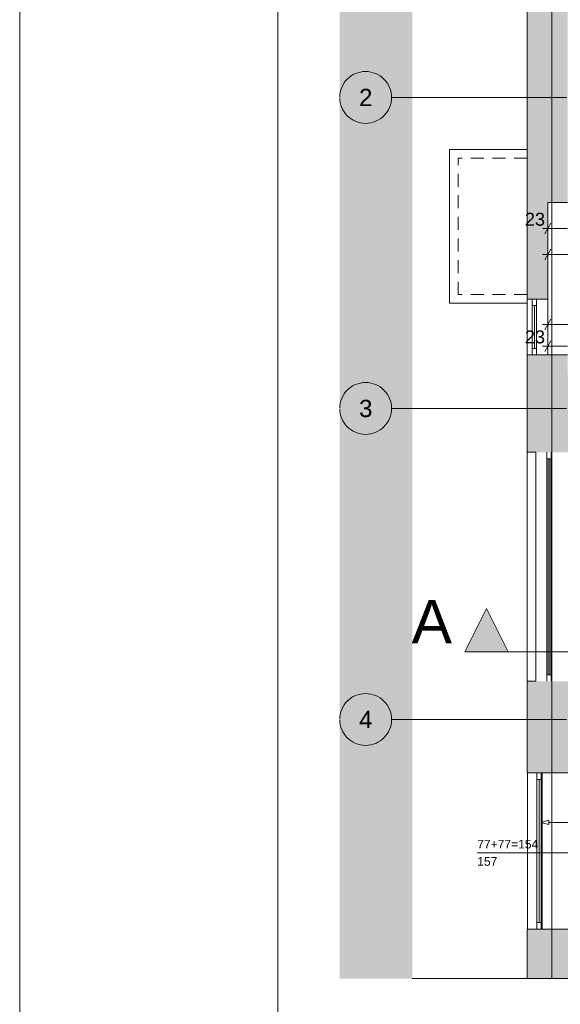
# Paper-space layout 'A-10 INWENTARYZACJA - PIĘTRO 7' of a CAD drawing. Header units: millimetres. Extents: x 0 to 420, y 0 to 297.
# Tile 1 of 8: x 0 to 63, y 108 to 222. Entities that reach past the tile are written whole.
import ezdxf
from ezdxf.xclip import XClip

# ---------------------------------------------------------------- set-up
doc = ezdxf.new("R2010")
doc.units = ezdxf.units.MM
doc.header["$MEASUREMENT"] = 0
doc.header["$XCLIPFRAME"] = 0
for name, pattern in [('ACAD_ISO03W100', [300, 120, -180]), ('DASHDOTX2', [1000, 500, -250, 0, -250]), ('Przer. długie kreski', [2.5, 1.5, -1]), ('PRZERYWANA_DU_A', [550, 350, -200])]:
    doc.linetypes.add(name, pattern=pattern)
for name, color, linetype, lineweight in [('0_Nr_pióra__2', 8, 'Continuous', 13), ('A_Arkusz_Nr_pióra__1', 7, 'Continuous', 20), ('A_linie przekroju_Nr_pióra__1', 7, 'Continuous', 20), ('A_stolarka_Nr_pióra__3', 252, 'Continuous', 13), ('A_wymiary_Nr_pióra__1', 7, 'Continuous', 20), ('A_wymiary_Nr_pióra__2', 8, 'Continuous', 13), ('A_ściany_Nr_pióra__1', 7, 'Continuous', 20)]:
    doc.layers.add(name, color=color, linetype=linetype, lineweight=lineweight)
for name, color, linetype in [('A_linie przekroju', 7, 'Continuous'), ('A_podrys', 7, 'Continuous'), ('A_ściany', 7, 'Continuous')]:
    doc.layers.add(name, color=color, linetype=linetype)
for name, color, linetype, lineweight, true_color in [('A_opis_Nr_pióra__255', 7, 'Continuous', 15, 0x242424), ('A_osie_Nr_pióra__16', 7, 'Continuous', 5, 0x0f0f0f), ('A_osie_Nr_pióra__76', 7, 'Continuous', 5, 0x2d2d2d), ('A_ściany_Nr_pióra__10', 7, 'Continuous', 13, 0x4b4b4b), ('A_ściany_Nr_pióra__19', 7, 'Continuous', 5, 0x191919), ('Okna Archicada_Nr_pióra__19', 7, 'Continuous', 5, 0x191919)]:
    doc.layers.add(name, color=color, linetype=linetype, lineweight=lineweight, true_color=true_color)
doc.styles.add('STYL_AUTOMATYCZNY_1', font='arial.ttf')
doc.styles.add('STYL_AUTOMATYCZNY_4', font='arial.ttf')

# ---------------------------------------------------------------- blocks, each defined once
blk = doc.blocks.new('Rysunek_1_1', base_point=(-1581.69, -268.27))
at = {"linetype": 'Continuous', "lineweight": 0, "true_color": 0x484848}
blk.add_hatch(color=251, dxfattribs=at).paths.add_polyline_path([(37.05, 110.81), (45.44, 110.81), (45.44, 274.62), (202.5, 274.62), (202.5, 205.81), (287.5, 205.81), (287.5, 286.52), (37.05, 286.52)])
at = {"layer": 'A_linie przekroju', "linetype": 'Continuous', "lineweight": 0, "true_color": 0x000000}
blk.add_hatch(color=18, dxfattribs=at).paths.add_polyline_path([(51.54, 148.64), (56.54, 148.64), (54.04, 153.64)])
at = {"layer": 'A_ściany', "linetype": 'Continuous', "lineweight": 0, "true_color": 0x000000}
for points in [[(58.74, 270.62), (58.74, 200.64), (63.44, 200.64), (63.44, 266.57)], [(61.14, 200.64), (58.74, 200.64), (58.74, 189.46), (61.14, 189.46)], [(58.74, 183.01), (58.74, 180.72), (63.44, 180.72), (63.44, 183.01)], [(58.74, 180.72), (58.74, 171.74), (63.78, 171.74), (63.78, 174.89)], [(63.78, 174.89), (66, 174.89), (66, 180.72), (58.74, 180.72)], [(58.74, 145.24), (58.74, 134.62), (63.78, 134.62), (63.78, 145.24)], [(63.78, 116.55), (58.74, 116.55), (58.74, 110.81), (63.78, 110.81)]]:
    blk.add_hatch(color=18, dxfattribs=at).paths.add_polyline_path(points)
at = {"layer": '0_Nr_pióra__2', "color": 8, "linetype": 'PRZERYWANA_DU_A', "lineweight": 13, "flags": 128}
for points in [[(287.5, 205.81), (202.5, 205.81), (202.5, 274.62), (45.44, 274.62), (45.44, 110.81)], [(45.44, 110.81), (160.44, 110.81)]]:
    blk.add_lwpolyline(points, dxfattribs=at)
at = {"layer": 'A_linie przekroju_Nr_pióra__1', "color": 7, "linetype": 'ACAD_ISO03W100', "lineweight": 20}
blk.add_line((56.54, 148.64), (287.5, 148.64), dxfattribs=at)
at = {"layer": 'A_linie przekroju_Nr_pióra__1', "color": 7, "linetype": 'Continuous', "lineweight": 20, "flags": 128}
blk.add_lwpolyline([(51.54, 148.64), (56.54, 148.64), (54.04, 153.64)], close=True, dxfattribs=at)
at = {"layer": 'A_opis_Nr_pióra__255', "color": 250, "linetype": 'Continuous', "lineweight": 15, "true_color": 0x242424}
for p, q in [((60.35, 128.89), (61.28, 129.14)), ((60.35, 128.89), (61.28, 128.64)), ((61.28, 129.14), (61.28, 128.64)), ((61.28, 128.89), (67.19, 128.89))]:
    blk.add_line(p, q, dxfattribs=at)
at = {"layer": 'A_osie_Nr_pióra__16', "color": 250, "linetype": 'DASHDOTX2', "lineweight": 5, "true_color": 0x0f0f0f}
for p, q in [((61.61, 242.63), (61.61, 110.81)), ((63.3, 212.81), (43.05, 212.81)), ((63.3, 176.81), (43.05, 176.81)), ((63.3, 140.81), (43.05, 140.81))]:
    blk.add_line(p, q, dxfattribs=at)
at = {"layer": 'A_osie_Nr_pióra__76', "color": 250, "linetype": 'Continuous', "lineweight": 5, "true_color": 0x2d2d2d}
for centre in [(40.05, 212.81), (40.05, 176.81), (40.05, 140.81)]:
    blk.add_circle(centre, 3, dxfattribs=at)
at = {"layer": 'A_stolarka_Nr_pióra__3', "color": 252, "linetype": 'Continuous', "lineweight": 13}
blk.add_line((52.97, 125.38), (63.84, 125.38), dxfattribs=at)
at = {"layer": 'A_wymiary_Nr_pióra__1', "color": 7, "linetype": 'Continuous', "lineweight": 20}
for p, q in [((61.5, 198.26), (60.78, 197.01)), ((61.5, 195.26), (60.78, 194.01)), ((61.5, 187.14), (60.78, 185.89)), ((61.5, 184.64), (60.78, 183.39))]:
    blk.add_line(p, q, dxfattribs=at)
at = {"layer": 'A_wymiary_Nr_pióra__2', "color": 8, "linetype": 'Continuous', "lineweight": 13}
for p, q in [((61.14, 196.7), (61.14, 198.57)), ((60.53, 197.64), (61.14, 197.64)), ((61.14, 197.64), (63.44, 197.64)), ((61.14, 193.7), (61.14, 195.57)), ((60.53, 194.64), (61.14, 194.64)), ((61.14, 194.64), (158.42, 194.64)), ((61.14, 185.58), (61.14, 187.45)), ((60.53, 186.52), (61.14, 186.52)), ((61.14, 186.52), (125.6, 186.52)), ((61.14, 183.08), (61.14, 184.95)), ((60.53, 184.02), (61.14, 184.02)), ((61.14, 184.02), (63.44, 184.02))]:
    blk.add_line(p, q, dxfattribs=at)
at = {"layer": 'A_ściany_Nr_pióra__1', "color": 7, "linetype": 'Continuous', "lineweight": 20}
for p, q in [((58.74, 189.46), (61.14, 189.46)), ((58.74, 172.29), (58.74, 144.7)), ((59.74, 171.74), (59.74, 145.24))]:
    blk.add_line(p, q, dxfattribs=at)
at = {"layer": 'A_ściany_Nr_pióra__1', "color": 7, "linetype": 'Continuous', "lineweight": 20, "flags": 128}
for points in [[(58.74, 270.62), (58.74, 200.64)], [(58.74, 200.64), (58.74, 189.46)], [(61.14, 189.46), (61.14, 200.64)], [(61.14, 200.64), (63.44, 200.64)], [(58.74, 183.01), (58.74, 180.72)], [(58.74, 183.01), (61.14, 183.01)], [(63.44, 183.01), (61.14, 183.01)], [(58.74, 180.72), (58.74, 171.74)], [(58.74, 171.74), (59.74, 171.74)], [(58.74, 145.24), (58.74, 134.62)], [(59.74, 145.24), (58.74, 145.24)], [(58.74, 134.62), (63.78, 134.62)], [(60.48, 134.62), (58.78, 134.62)], [(58.74, 116.55), (58.74, 110.81)], [(63.78, 116.55), (58.74, 116.55)], [(58.78, 116.55), (60.48, 116.55)]]:
    blk.add_lwpolyline(points, dxfattribs=at)
at = {"layer": 'A_ściany_Nr_pióra__10', "color": 251, "linetype": 'Continuous', "lineweight": 13, "true_color": 0x4b4b4b}
for p, q in [((58.74, 206.78), (49.78, 206.78)), ((49.78, 188.98), (49.78, 206.78)), ((58.74, 188.98), (49.78, 188.98))]:
    blk.add_line(p, q, dxfattribs=at)
at = {"layer": 'A_ściany_Nr_pióra__10', "color": 251, "linetype": 'Przer. długie kreski', "lineweight": 13, "true_color": 0x4b4b4b}
for p, q in [((58.74, 205.78), (50.78, 205.78)), ((50.78, 189.98), (50.78, 205.78)), ((58.74, 189.98), (50.78, 189.98))]:
    blk.add_line(p, q, dxfattribs=at)
at = {"layer": 'A_ściany_Nr_pióra__19', "color": 250, "linetype": 'Continuous', "lineweight": 5, "true_color": 0x191919}
for p, q in [((58.74, 189.46), (58.74, 183.01)), ((61.14, 183.01), (61.14, 189.46)), ((58.78, 134.62), (58.78, 116.55)), ((60.48, 116.55), (60.48, 134.62))]:
    blk.add_line(p, q, dxfattribs=at)
at = {"layer": 'Okna Archicada_Nr_pióra__19', "color": 250, "linetype": 'Continuous', "lineweight": 5, "true_color": 0x191919}
for p, q in [((59.84, 189.46), (59.34, 189.46)), ((59.34, 189.46), (59.34, 183.01)), ((59.84, 183.01), (59.84, 189.46)), ((59.84, 188.71), (59.34, 188.71)), ((59.59, 183.76), (59.59, 188.71)), ((59.84, 183.76), (59.34, 183.76)), ((59.34, 183.01), (59.84, 183.01)), ((61.04, 145.24), (61.04, 171.74)), ((61.04, 170.99), (61.54, 170.99)), ((61.19, 145.99), (61.19, 170.99)), ((61.39, 145.99), (61.39, 170.99)), ((61.54, 145.24), (61.54, 171.74)), ((61.04, 145.99), (61.54, 145.99)), ((60.38, 134.62), (59.88, 134.62)), ((59.88, 134.62), (59.88, 116.55)), ((60.38, 116.55), (60.38, 134.62)), ((60.38, 133.87), (59.88, 133.87)), ((60.13, 117.3), (60.13, 133.87)), ((60.38, 117.3), (59.88, 117.3)), ((59.88, 116.55), (60.38, 116.55))]:
    blk.add_line(p, q, dxfattribs=at)
at = {"layer": 'A_linie przekroju_Nr_pióra__1', "color": 7, "linetype": 'Continuous', "lineweight": 20, "insert": (50.04, 149.64), "char_height": 5, "attachment_point": 9, "style": 'STYL_AUTOMATYCZNY_1'}
blk.add_mtext('\\A1;{\\pqr;\\pt0;\\fArial|b0|i0|c238|p0;\\W1.000000;A}', dxfattribs=at)
at = {"layer": 'A_osie_Nr_pióra__76', "color": 250, "linetype": 'Continuous', "lineweight": 5, "true_color": 0x2d2d2d, "char_height": 2, "attachment_point": 1, "style": 'STYL_AUTOMATYCZNY_1'}
for s, insert in [('\\A1;{\\pql;\\pt0;\\fArial|b0|i0|c238|p0;\\W1.000000;2}', (39.29, 213.81)), ('\\A1;{\\pql;\\pt0;\\fArial|b0|i0|c238|p0;\\W1.000000;3}', (39.29, 177.81)), ('\\A1;{\\pql;\\pt0;\\fArial|b0|i0|c238|p0;\\W1.000000;4}', (39.29, 141.81))]:
    blk.add_mtext(s, dxfattribs=dict(at, insert=insert))
at = {"layer": 'A_stolarka_Nr_pióra__3', "color": 252, "linetype": 'Continuous', "lineweight": 13, "char_height": 1, "attachment_point": 7, "style": 'STYL_AUTOMATYCZNY_1'}
for s, insert in [('\\A1;{\\pql;\\fArial|b0|i0|c238|p0;\\W1.000000;77+77=154}', (52.97, 125.86)), ('\\A1;{\\pql;\\fArial|b0|i0|c238|p0;\\W1.000000;157}', (52.97, 123.86))]:
    blk.add_mtext(s, dxfattribs=dict(at, insert=insert))
at = {"layer": 'A_wymiary_Nr_pióra__1', "color": 7, "linetype": 'Continuous', "lineweight": 20, "char_height": 1.5, "width": 2.2882, "attachment_point": 7, "style": 'STYL_AUTOMATYCZNY_4'}
for insert in [(58.49, 197.94), (58.49, 184.32)]:
    blk.add_mtext('\\A1;{\\pql;\\fArial|b0|i0|c238|p0;\\W1.000000;23}', dxfattribs=dict(at, insert=insert))
at = {"layer": 'A_wymiary_Nr_pióra__1', "color": 7, "linetype": 'Continuous', "lineweight": 20, "char_height": 1.5, "attachment_point": 7, "rotation": 90, "style": 'STYL_AUTOMATYCZNY_1'}
for s, insert in [('\\A1;{\\pql;\\fArial|b0|i0|c238|p0;\\W1.000000;31\\fArial|b0|i0|c238|p0;\\W1.000000;\\A1{\\H.66x;\\S5^  ;}}', (67.09, 168.34)), ('\\A1;{\\pql;\\fArial|b0|i0|c238|p0;\\W1.000000;30\\fArial|b0|i0|c238|p0;\\W1.000000;\\A1{\\H.66x;\\S5^  ;}}', (67.09, 138.76))]:
    blk.add_mtext(s, dxfattribs=dict(at, insert=insert))

psp = doc.layouts.new('A-10 INWENTARYZACJA - PIĘTRO 7')

# ---------------------------------------------------------------- linework, layer by layer
at = {"layer": 'A_Arkusz_Nr_pióra__1', "color": 7, "linetype": 'Continuous', "lineweight": 20}
psp.add_line((29.9, 292.1), (29.9, 4.9), dxfattribs=at)
at = {"layer": 'A_Arkusz_Nr_pióra__1', "color": 7, "linetype": 'Continuous', "lineweight": 20, "flags": 128}
psp.add_lwpolyline([(0, 297), (420, 297), (420, 0), (0, 0)], close=True, dxfattribs=at)

# ---------------------------------------------------------------- block references
at = {"layer": 'A_podrys', "color": 37, "linetype": 'Continuous', "lineweight": 5, "true_color": 0x656532}
ref = psp.add_blockref('Rysunek_1_1', (-1581.69, -268.27), dxfattribs=at)
XClip(ref).set_block_clipping_path([(37.052987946, 110.8077086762), (287.5029591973, 286.5167655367)])

doc.saveas('drawing.dxf')
